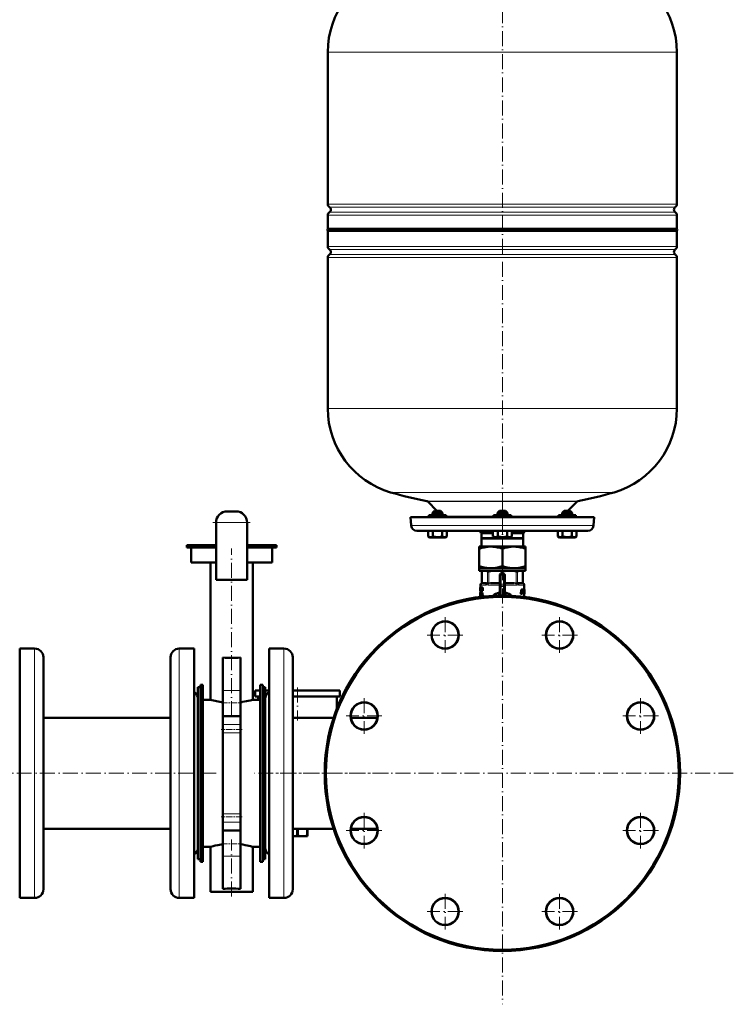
# Model space of a CAD drawing. Extents: x -2065 to 2446, y -2260 to 958.
# Tile 24 of 63: x -1200 to -627, y -604 to 186. Entities that reach past the tile are written whole.
import ezdxf

# ---------------------------------------------------------------- set-up
doc = ezdxf.new("R2010")
doc.units = 0
doc.linetypes.add('DASHDOT', pattern=[18.5, 12, -3, 0.5, -3])

msp = doc.modelspace()

# ---------------------------------------------------------------- linework, layer by layer
at = {"color": 7, "linetype": 'DASHDOT', "lineweight": 18}
for p, q in [((-812.42, 268.98), (-812.42, -235.31)), ((-812.42, -196.47), (-812.42, -242.26)), ((-1014.57, -217.54), (-1044.57, -217.54)), ((-812.42, -233.29), (-812.42, -603.79)), ((-1029.57, -372.81), (-1029.57, -238.33)), ((-858.34, -293.37), (-858.34, -321.97)), ((-766.5, -293.37), (-766.5, -321.97)), ((-844.04, -307.67), (-872.64, -307.67)), ((-752.2, -307.67), (-780.8, -307.67)), ((-976.67, -349.83), (-976.67, -376.29)), ((-923.28, -358.31), (-923.28, -386.91)), ((-701.55, -358.31), (-701.55, -386.91)), ((-908.98, -372.61), (-937.58, -372.61)), ((-687.25, -372.61), (-715.85, -372.61)), ((-1041.97, -418.54), (-1217.17, -418.54)), ((-903.64, -418.54), (-1011.56, -418.54)), ((-627.17, -418.54), (-997.67, -418.54)), ((-923.28, -450.16), (-923.28, -478.76)), ((-701.55, -450.16), (-701.55, -478.76)), ((-908.98, -464.46), (-937.58, -464.46)), ((-687.25, -464.46), (-715.85, -464.46)), ((-1029.57, -517.34), (-1029.57, -471.66)), ((-858.34, -515.1), (-858.34, -543.7)), ((-766.5, -515.1), (-766.5, -543.7)), ((-844.04, -529.4), (-872.64, -529.4)), ((-752.2, -529.4), (-780.8, -529.4))]:
    msp.add_line(p, q, dxfattribs=at)
at = {"color": 7, "lineweight": 18}
for p, q in [((-812.42, 159.75), (-952.42, 159.75)), ((-672.42, 159.75), (-812.42, 159.75)), ((-952.42, 37.79), (-812.42, 37.79)), ((-812.42, 35.52), (-951.17, 35.52)), ((-812.42, 37.79), (-672.42, 37.79)), ((-673.66, 35.52), (-812.42, 35.52)), ((-812.42, 29.03), (-952.42, 29.03)), ((-951.17, 31.31), (-812.42, 31.31)), ((-812.42, 31.31), (-673.66, 31.31)), ((-672.42, 29.03), (-812.42, 29.03)), ((-952.42, 3.79), (-672.42, 3.79)), ((-951.17, 1.52), (-673.66, 1.52)), ((-672.42, -4.97), (-952.42, -4.97)), ((-951.17, -2.69), (-673.66, -2.69)), ((-952.42, -126.09), (-672.42, -126.09)), ((-902.02, -193.29), (-812.42, -193.29)), ((-812.42, -193.29), (-722.82, -193.29)), ((-812.42, -200.28), (-873.09, -200.28)), ((-872.31, -200.7), (-752.53, -200.7)), ((-751.75, -200.28), (-812.42, -200.28)), ((-871.38, -212.59), (-870.44, -212.59)), ((-870.44, -212.59), (-857.38, -212.59)), ((-857.38, -212.3), (-819.42, -212.3)), ((-819.42, -212.59), (-812.42, -212.59)), ((-812.42, -212.59), (-805.42, -212.59)), ((-805.42, -212.3), (-767.46, -212.3)), ((-767.46, -212.59), (-754.39, -212.59)), ((-754.39, -212.59), (-753.46, -212.59)), ((-1042.07, -217.54), (-1017.07, -217.54)), ((-885.57, -219.98), (-812.42, -219.98)), ((-812.42, -219.98), (-739.27, -219.98)), ((-828.66, -256.64), (-828.66, -265.93)), ((-824.45, -265.93), (-824.45, -256.64)), ((-823.36, -256.64), (-823.36, -265.93)), ((-814.42, -259.59), (-813.42, -259.59)), ((-813.42, -258.59), (-813.42, -259.59)), ((-813.42, -259.59), (-813.42, -268.17)), ((-811.42, -259.59), (-813.42, -259.59)), ((-813.18, -258.59), (-813.18, -256.64)), ((-811.65, -256.64), (-811.65, -258.59)), ((-811.42, -258.59), (-811.42, -259.59)), ((-811.42, -268.17), (-811.42, -259.59)), ((-811.42, -259.59), (-810.42, -259.59)), ((-801.47, -265.93), (-801.47, -256.64)), ((-800.39, -256.64), (-800.39, -265.93)), ((-796.17, -265.93), (-796.17, -256.64)), ((-829.9, -267.56), (-829.92, -267.53)), ((-829.84, -267.59), (-825.92, -267.59)), ((-828.81, -266.12), (-828.94, -266.13)), ((-828.81, -265.94), (-828.68, -265.93)), ((-828.79, -266.12), (-828.81, -266.12)), ((-828.53, -266.1), (-828.79, -266.12)), ((-828.68, -265.93), (-828.66, -265.93)), ((-828.66, -265.93), (-828.37, -265.9)), ((-828.07, -265.89), (-825.03, -265.89)), ((-824.27, -267.56), (-825.29, -267.56)), ((-824.58, -266.12), (-824.9, -266.1)), ((-824.74, -265.9), (-824.45, -265.93)), ((-824.56, -266.12), (-824.58, -266.12)), ((-824.45, -265.93), (-824.42, -265.93)), ((-823.55, -267.59), (-814.42, -267.59)), ((-823.41, -266.12), (-823.47, -266.12)), ((-823.41, -265.93), (-823.36, -265.93)), ((-822.72, -266.1), (-823.41, -266.12)), ((-823.36, -265.93), (-822.65, -265.9)), ((-821.94, -265.89), (-814.61, -265.89)), ((-814.42, -266.09), (-814.68, -266.09)), ((-814.61, -265.89), (-814.42, -265.89)), ((-814.42, -268.17), (-813.42, -268.17)), ((-813.42, -268.17), (-811.42, -268.17)), ((-813.42, -268.17), (-813.42, -268.88)), ((-811.42, -268.17), (-811.42, -268.88)), ((-811.42, -268.17), (-810.42, -268.17)), ((-810.42, -265.89), (-810.23, -265.89)), ((-810.15, -266.09), (-810.42, -266.09)), ((-810.42, -267.59), (-801.28, -267.59)), ((-810.23, -265.89), (-802.9, -265.89)), ((-802.18, -265.9), (-801.47, -265.93)), ((-801.42, -266.12), (-802.12, -266.1)), ((-801.47, -265.93), (-801.42, -265.93)), ((-801.37, -266.12), (-801.42, -266.12)), ((-799.54, -267.56), (-800.56, -267.56)), ((-800.41, -265.93), (-800.39, -265.93)), ((-800.39, -265.93), (-800.1, -265.9)), ((-800.25, -266.12), (-800.28, -266.12)), ((-799.93, -266.1), (-800.25, -266.12)), ((-799.8, -265.89), (-796.76, -265.89)), ((-798.92, -267.59), (-795, -267.59)), ((-796.47, -265.9), (-796.17, -265.93)), ((-796.04, -266.12), (-796.31, -266.1)), ((-796.17, -265.93), (-796.15, -265.93)), ((-796.15, -265.93), (-796.02, -265.94)), ((-796.02, -266.12), (-796.04, -266.12)), ((-795.89, -266.13), (-796.02, -266.12)), ((-794.92, -267.53), (-794.93, -267.56)), ((-828.79, -271.27), (-828.74, -271.27)), ((-813.42, -275.37), (-813.42, -268.88)), ((-811.42, -268.88), (-813.42, -268.88)), ((-813.42, -275.37), (-812.42, -275.34)), ((-811.92, -275.35), (-811.42, -275.37)), ((-811.42, -268.88), (-811.42, -275.37)), ((-1187.57, -466.48), (-1187.57, -318.54)), ((-1071.57, -318.54), (-1071.57, -370.59)), ((-987.57, -330.78), (-987.57, -318.54)), ((-987.57, -518.54), (-987.57, -330.78)), ((-1036.57, -352.07), (-1022.57, -352.07)), ((-1071.57, -370.59), (-1071.57, -518.54)), ((-1036.57, -379.39), (-1022.57, -379.39)), ((-1036.57, -386.05), (-1022.57, -386.05)), ((-1036.57, -451.03), (-1022.57, -451.03)), ((-1036.57, -457.68), (-1022.57, -457.68)), ((-1187.57, -518.54), (-1187.57, -466.48)), ((-1036.57, -485), (-1022.57, -485))]:
    msp.add_line(p, q, dxfattribs=at)
at = {"color": 7, "lineweight": 50}
for p, q in [((-952.42, 37.79), (-952.42, 159.75)), ((-672.42, 37.79), (-672.42, 159.75)), ((-952.42, 18.11), (-952.42, 29.03)), ((-672.42, 18.11), (-672.42, 29.03)), ((-952.42, 18.11), (-812.42, 18.11)), ((-672.42, 16.41), (-952.42, 16.41)), ((-952.42, 3.79), (-952.42, 16.41)), ((-812.42, 18.11), (-672.42, 18.11)), ((-672.42, 16.41), (-672.42, 3.79)), ((-952.42, -126.09), (-952.42, -4.97)), ((-672.42, -4.97), (-672.42, -126.09)), ((-864.92, -208.09), (-872.31, -200.7)), ((-752.53, -200.7), (-759.92, -208.09)), ((-1033.07, -208.54), (-1026.07, -208.54)), ((-886.17, -213.09), (-812.42, -213.09)), ((-885.57, -219.98), (-886.17, -213.09)), ((-870.44, -211.59), (-871.38, -211.59)), ((-871.38, -212.59), (-871.38, -211.59)), ((-857.38, -211.59), (-870.44, -211.59)), ((-866.78, -208.09), (-868.38, -209.69)), ((-860.92, -209.69), (-868.38, -209.69)), ((-868.38, -211.59), (-868.38, -209.69)), ((-868.38, -213.09), (-866.38, -213.09)), ((-862.3, -208.09), (-866.78, -208.09)), ((-866.38, -213.09), (-862.38, -213.09)), ((-861.98, -208.09), (-862.3, -208.09)), ((-861.98, -208.09), (-860.38, -209.69)), ((-860.38, -209.69), (-860.92, -209.69)), ((-860.38, -211.59), (-860.38, -209.69)), ((-857.38, -212.59), (-857.38, -211.59)), ((-812.42, -211.59), (-819.42, -211.59)), ((-819.42, -212.59), (-819.42, -211.59)), ((-814.82, -208.09), (-816.42, -209.69)), ((-815.88, -209.69), (-816.42, -209.69)), ((-816.42, -211.59), (-816.42, -209.69)), ((-816.42, -213.09), (-808.95, -213.09)), ((-808.42, -209.69), (-815.88, -209.69)), ((-815.88, -213.09), (-810.42, -213.09)), ((-814.5, -208.09), (-814.82, -208.09)), ((-810.02, -208.09), (-814.5, -208.09)), ((-805.42, -211.59), (-812.42, -211.59)), ((-812.42, -213.09), (-738.66, -213.09)), ((-810.02, -208.09), (-808.42, -209.69)), ((-808.42, -211.59), (-808.42, -209.69)), ((-805.42, -212.59), (-805.42, -211.59)), ((-754.39, -211.59), (-767.46, -211.59)), ((-767.46, -212.59), (-767.46, -211.59)), ((-762.86, -208.09), (-764.46, -209.69)), ((-760.46, -209.69), (-764.46, -209.69)), ((-764.46, -211.59), (-764.46, -209.69)), ((-762.46, -213.09), (-764.46, -213.09)), ((-760.46, -208.09), (-762.86, -208.09)), ((-758.06, -208.09), (-760.46, -208.09)), ((-756.46, -209.69), (-760.46, -209.69)), ((-760.46, -213.09), (-756.46, -213.09)), ((-760.46, -213.09), (-758.46, -213.09)), ((-758.46, -213.09), (-756.46, -213.09)), ((-758.06, -208.09), (-756.46, -209.69)), ((-756.46, -211.59), (-756.46, -209.69)), ((-756.46, -211.59), (-756.46, -209.69)), ((-753.46, -211.59), (-754.39, -211.59)), ((-753.46, -211.59), (-753.46, -212.59)), ((-753.46, -212.59), (-753.46, -211.59)), ((-738.66, -213.09), (-739.27, -219.98)), ((-1042.07, -217.54), (-1042.07, -263.54)), ((-1017.07, -217.54), (-1017.07, -263.54)), ((-881.09, -224.09), (-812.42, -224.09)), ((-871.88, -224.09), (-871.88, -228.62)), ((-871.88, -228.62), (-871.83, -228.65)), ((-870.55, -229.39), (-871.88, -228.62)), ((-870.55, -229.39), (-871.88, -228.62)), ((-868.13, -224.09), (-868.13, -228.62)), ((-860.62, -224.09), (-860.62, -228.62)), ((-858.2, -229.39), (-856.87, -228.61)), ((-858.2, -229.39), (-856.87, -228.62)), ((-856.92, -228.64), (-856.87, -228.61)), ((-856.87, -224.09), (-856.87, -228.62)), ((-856.87, -224.09), (-856.87, -228.61)), ((-829.17, -226.09), (-819.93, -226.09)), ((-829.17, -226.09), (-829.17, -230.09)), ((-819.93, -224.09), (-819.93, -228.62)), ((-818.59, -229.39), (-819.92, -228.62)), ((-816.17, -224.09), (-816.17, -228.62)), ((-812.42, -224.09), (-743.75, -224.09)), ((-808.67, -224.09), (-808.67, -228.62)), ((-806.24, -229.39), (-804.92, -228.62)), ((-804.92, -224.09), (-804.92, -228.62)), ((-804.92, -226.09), (-795.67, -226.09)), ((-795.67, -230.09), (-795.67, -226.09)), ((-767.97, -224.09), (-767.97, -228.61)), ((-766.63, -229.39), (-767.97, -228.61)), ((-766.63, -229.39), (-767.96, -228.62)), ((-764.22, -224.09), (-764.22, -228.62)), ((-756.71, -224.09), (-756.71, -228.62)), ((-754.28, -229.39), (-752.96, -228.62)), ((-754.28, -229.39), (-752.96, -228.62)), ((-753, -228.65), (-752.95, -228.62)), ((-752.96, -224.09), (-752.96, -228.62)), ((-752.95, -224.09), (-752.95, -228.62)), ((-1065.57, -235.54), (-1042.07, -235.54)), ((-1065.57, -237.54), (-1065.57, -235.54)), ((-1017.07, -235.54), (-993.57, -235.54)), ((-993.57, -237.54), (-993.57, -235.54)), ((-870.55, -229.39), (-859.03, -229.39)), ((-859.03, -229.39), (-858.2, -229.39)), ((-830.92, -236.79), (-830.92, -238.44)), ((-830.92, -236.79), (-821.67, -236.79)), ((-829.17, -230.09), (-795.67, -230.09)), ((-829.04, -230.3), (-829.17, -230.09)), ((-829.04, -230.3), (-795.79, -230.3)), ((-829.04, -236.79), (-829.04, -230.3)), ((-821.67, -236.79), (-812.42, -236.79)), ((-818.59, -229.39), (-817.77, -229.39)), ((-817.77, -229.39), (-806.24, -229.39)), ((-812.42, -236.79), (-803.17, -236.79)), ((-803.17, -236.79), (-793.92, -236.79)), ((-795.67, -230.09), (-795.79, -230.3)), ((-795.79, -230.3), (-795.79, -236.79)), ((-793.92, -238.44), (-793.92, -236.79)), ((-766.63, -229.39), (-766.42, -229.39)), ((-766.42, -229.39), (-760.46, -229.39)), ((-760.46, -229.39), (-754.28, -229.39)), ((-1042.07, -237.54), (-1065.57, -237.54)), ((-1062.07, -249.54), (-1062.07, -237.54)), ((-993.57, -237.54), (-1017.07, -237.54)), ((-997.07, -249.54), (-997.07, -237.54)), ((-830.92, -252.43), (-830.92, -238.44)), ((-812.42, -238.44), (-812.42, -252.43)), ((-793.92, -252.43), (-793.92, -238.44)), ((-1042.07, -249.54), (-1062.07, -249.54)), ((-1046.57, -359.54), (-1046.57, -249.54)), ((-997.07, -249.54), (-1017.07, -249.54)), ((-1012.57, -359.54), (-1012.57, -249.54)), ((-830.92, -252.43), (-830.92, -254.09)), ((-793.92, -254.09), (-793.92, -252.43)), ((-830.92, -254.09), (-821.67, -254.09)), ((-830.92, -254.09), (-830.92, -256.09)), ((-830.92, -256.09), (-812.42, -256.09)), ((-827.72, -256.09), (-828.81, -256.72)), ((-828.66, -256.64), (-828.81, -256.72)), ((-828.81, -265.94), (-828.81, -256.72)), ((-827.72, -256.09), (-826.55, -256.09)), ((-826.55, -256.09), (-818.27, -256.09)), ((-821.67, -254.09), (-812.42, -254.09)), ((-818.27, -256.09), (-806.56, -256.09)), ((-814.42, -268.17), (-814.42, -259.59)), ((-813.42, -258.59), (-811.42, -258.59)), ((-812.42, -254.09), (-803.17, -254.09)), ((-812.42, -256.09), (-793.92, -256.09)), ((-810.42, -259.59), (-810.42, -268.17)), ((-806.56, -256.09), (-798.28, -256.09)), ((-803.17, -254.09), (-793.92, -254.09)), ((-798.28, -256.09), (-797.12, -256.09)), ((-797.12, -256.09), (-796.02, -256.72)), ((-796.02, -256.72), (-796.17, -256.64)), ((-796.02, -265.94), (-796.02, -256.72)), ((-793.92, -254.09), (-793.92, -256.09)), ((-1042.07, -263.54), (-1017.07, -263.54)), ((-829.92, -267.53), (-829.92, -269.7)), ((-825.22, -266.09), (-828.26, -266.09)), ((-814.68, -266.09), (-822.02, -266.09)), ((-814.42, -274.82), (-814.42, -268.17)), ((-810.42, -274.82), (-810.42, -268.17)), ((-802.82, -266.09), (-810.15, -266.09)), ((-796.58, -266.09), (-799.62, -266.09)), ((-794.92, -267.53), (-794.92, -271.24)), ((-830.2, -269.7), (-830.22, -269.83)), ((-830.22, -269.83), (-830.22, -270.91)), ((-830.22, -270.91), (-830.22, -270.96)), ((-830.22, -270.96), (-830.22, -271.03)), ((-830.22, -271.03), (-830.22, -272.09)), ((-830.22, -271.91), (-830.22, -272.09)), ((-830.22, -271.91), (-830.19, -271.91)), ((-830.21, -273.66), (-830.22, -273.73)), ((-830.22, -273.73), (-830.22, -274.27)), ((-830.22, -273.73), (-830.17, -273.73)), ((-830.22, -274.27), (-830.2, -274.27)), ((-830.21, -274.89), (-830.22, -275.05)), ((-830.22, -275.05), (-830.22, -275.26)), ((-830.22, -275.05), (-830.17, -275.05)), ((-830.22, -275.26), (-830.22, -275.54)), ((-830.22, -275.26), (-830.14, -275.26)), ((-830.22, -275.54), (-830.22, -275.9)), ((-830.22, -275.54), (-830.11, -275.54)), ((-830.22, -275.9), (-830.22, -276.14)), ((-830.22, -275.9), (-830.2, -275.9)), ((-830.22, -276.14), (-830.2, -276.14)), ((-830.21, -270.95), (-830.19, -270.95)), ((-830.21, -273.66), (-830.15, -273.66)), ((-830.2, -274.66), (-830.21, -274.75)), ((-830.21, -274.75), (-830.21, -274.89)), ((-830.21, -274.75), (-830.19, -274.75)), ((-830.21, -274.89), (-830.19, -274.89)), ((-830.21, -276.27), (-830.19, -276.31)), ((-830.21, -276.27), (-830.18, -276.27)), ((-830.2, -269.7), (-830.19, -269.7)), ((-830.2, -272.27), (-830.19, -272.27)), ((-830.2, -273.64), (-830.12, -273.64)), ((-830.2, -274.63), (-830.2, -274.66)), ((-830.2, -276.16), (-830.2, -275.59)), ((-830.2, -275.59), (-830.11, -275.59)), ((-830.19, -269.7), (-830.05, -269.7)), ((-830.19, -272.27), (-830.19, -269.7)), ((-830.19, -272.27), (-830.04, -272.27)), ((-830.19, -276.31), (-829.92, -276.31)), ((-830.18, -275.78), (-830.12, -275.78)), ((-830.15, -274.17), (-830.16, -274.25)), ((-830.16, -274.25), (-830.16, -274.35)), ((-830.16, -274.25), (-830.05, -274.25)), ((-830.16, -274.35), (-830.16, -274.47)), ((-830.16, -274.35), (-829.86, -274.35)), ((-830.16, -274.47), (-830.15, -274.57)), ((-830.16, -274.47), (-829.86, -274.47)), ((-830.14, -275.25), (-830.16, -275.15)), ((-830.15, -270.17), (-830.15, -270.74)), ((-830.15, -270.17), (-830.05, -270.17)), ((-830.15, -270.74), (-830.05, -270.74)), ((-830.15, -271.21), (-830.15, -271.8)), ((-830.15, -271.21), (-830.05, -271.21)), ((-830.15, -271.8), (-830.04, -271.8)), ((-830.15, -274.17), (-830.08, -274.17)), ((-830.15, -274.57), (-830.13, -274.66)), ((-830.15, -274.57), (-829.85, -274.57)), ((-830.15, -276.31), (-829.85, -276.31)), ((-830.14, -274.11), (-830.1, -274.11)), ((-830.12, -275.34), (-830.14, -275.25)), ((-830.13, -274.66), (-830.11, -274.75)), ((-830.13, -274.66), (-829.85, -274.66)), ((-830.11, -275.45), (-830.13, -275.34)), ((-830.12, -273.64), (-829.82, -273.64)), ((-830.12, -275.78), (-830.11, -275.69)), ((-830.11, -274.75), (-830.08, -274.89)), ((-830.11, -274.75), (-829.85, -274.75)), ((-830.11, -275.69), (-830.11, -275.59)), ((-830.11, -276.27), (-829.81, -276.27)), ((-830.07, -274.19), (-830.09, -274.14)), ((-830.08, -273.66), (-829.78, -273.66)), ((-830.08, -274.89), (-829.85, -274.89)), ((-830.05, -274.27), (-830.07, -274.19)), ((-830.07, -276.14), (-829.89, -276.14)), ((-830.06, -275.05), (-829.85, -275.05)), ((-829.74, -269.7), (-830.05, -269.7)), ((-830.05, -269.7), (-830.05, -270.17)), ((-829.74, -270.17), (-830.05, -270.17)), ((-829.75, -270.74), (-830.05, -270.74)), ((-830.05, -270.74), (-830.05, -271.21)), ((-829.75, -271.21), (-830.05, -271.21)), ((-830.05, -273.73), (-830.05, -274.27)), ((-830.05, -273.73), (-829.89, -273.73)), ((-830.05, -274.27), (-829.85, -274.27)), ((-829.73, -271.8), (-830.04, -271.8)), ((-830.04, -271.8), (-830.04, -272.27)), ((-829.73, -272.27), (-830.04, -272.27)), ((-830.04, -275.26), (-829.85, -275.26)), ((-830.04, -275.9), (-829.89, -275.9)), ((-830.03, -275.54), (-829.85, -275.54)), ((-829.92, -272.27), (-829.92, -273.64)), ((-829.92, -276.31), (-829.92, -277.12)), ((-829.89, -273.68), (-829.68, -273.68)), ((-829.89, -274.13), (-829.89, -273.68)), ((-829.89, -274.13), (-829.85, -274.13)), ((-829.89, -275.81), (-829.85, -275.81)), ((-829.89, -276.26), (-829.89, -275.81)), ((-829.89, -276.26), (-829.68, -276.26)), ((-829.86, -274.27), (-829.86, -274.35)), ((-829.86, -274.35), (-829.86, -274.47)), ((-829.86, -274.47), (-829.85, -274.57)), ((-829.85, -275.81), (-829.85, -274.13)), ((-829.84, -270.17), (-829.84, -270.74)), ((-829.84, -271.21), (-829.84, -271.8)), ((-829.8, -276.26), (-829.81, -276.27)), ((-829.78, -273.66), (-829.77, -273.68)), ((-829.75, -270.74), (-829.75, -271.21)), ((-829.74, -269.7), (-829.74, -270.17)), ((-829.73, -269.7), (-829.48, -269.7)), ((-829.73, -270.14), (-829.73, -269.7)), ((-829.73, -270.14), (-829.68, -270.14)), ((-829.73, -271.8), (-829.73, -272.27)), ((-829.73, -271.83), (-829.68, -271.83)), ((-829.73, -272.27), (-829.73, -271.83)), ((-829.73, -272.27), (-829.48, -272.27)), ((-829.73, -274.13), (-829.73, -275.81)), ((-829.73, -274.13), (-829.68, -274.13)), ((-829.73, -275.81), (-829.68, -275.81)), ((-829.68, -271.83), (-829.68, -270.14)), ((-829.68, -273.68), (-829.37, -273.68)), ((-829.68, -273.68), (-829.68, -274.13)), ((-829.68, -274.13), (-829.37, -274.13)), ((-829.68, -275.81), (-829.37, -275.81)), ((-829.68, -275.81), (-829.68, -276.26)), ((-829.68, -276.26), (-829.41, -276.26)), ((-829.54, -270.14), (-829.54, -271.83)), ((-829.54, -270.14), (-829.48, -270.14)), ((-829.54, -271.83), (-829.48, -271.83)), ((-829.48, -269.7), (-829.35, -269.7)), ((-829.48, -269.7), (-829.48, -270.14)), ((-829.48, -270.14), (-829.35, -270.14)), ((-829.48, -271.83), (-829.35, -271.83)), ((-829.48, -271.83), (-829.48, -272.27)), ((-829.48, -272.27), (-829.35, -272.27)), ((-829.42, -274.13), (-829.42, -275.81)), ((-829.41, -276.26), (-829.22, -276.26)), ((-829.37, -273.68), (-829.37, -274.13)), ((-829.37, -275.81), (-829.37, -275.82)), ((-829.35, -269.7), (-829.15, -269.7)), ((-829.35, -272.27), (-829.35, -269.7)), ((-829.35, -272.27), (-829.18, -272.27)), ((-829.16, -275.69), (-829.22, -276.26)), ((-828.9, -276.26), (-829.22, -276.26)), ((-829.18, -270.44), (-829.18, -270.44)), ((-829.18, -270.86), (-829.18, -272.27)), ((-829.18, -272.27), (-828.86, -272.27)), ((-829.16, -275.69), (-828.84, -275.69)), ((-829.15, -269.7), (-828.83, -269.7)), ((-829.12, -273.68), (-828.88, -273.68)), ((-829.12, -275.24), (-829.03, -274.37)), ((-829.12, -275.24), (-828.89, -275.24)), ((-829.03, -274.37), (-828.99, -274.37)), ((-829.01, -274.14), (-829.01, -274.14)), ((-828.99, -274.37), (-828.89, -275.24)), ((-828.84, -275.69), (-828.9, -276.26)), ((-828.55, -273.68), (-828.88, -273.68)), ((-828.86, -271.87), (-828.86, -272.27)), ((-828.77, -276.26), (-828.84, -275.69)), ((-828.83, -269.7), (-828.75, -270.09)), ((-828.79, -271.27), (-828.74, -271.48)), ((-828.77, -276.26), (-828.52, -276.26)), ((-828.76, -272.27), (-828.53, -272.27)), ((-828.75, -269.7), (-828.53, -269.7)), ((-828.75, -271.12), (-828.75, -269.7)), ((-828.74, -271.48), (-828.74, -271.48)), ((-828.53, -269.7), (-828.2, -269.7)), ((-828.53, -269.7), (-828.53, -272.27)), ((-828.53, -272.27), (-828.2, -272.27)), ((-828.19, -276.26), (-828.52, -276.26)), ((-828.2, -269.7), (-828.2, -272.27)), ((-815.05, -273.65), (-815, -273.85)), ((-814.99, -275.29), (-815, -273.85)), ((-814.42, -274.11), (-814.42, -274.12)), ((-810.42, -274.11), (-810.42, -274.12)), ((-809.83, -273.85), (-809.87, -273.84)), ((-809.83, -273.85), (-809.85, -275.29)), ((-809.83, -273.85), (-809.79, -273.65)), ((-797.35, -271.93), (-797.56, -274.37)), ((-797.56, -274.37), (-797.21, -274.37)), ((-797.46, -274.7), (-797.11, -274.7)), ((-797.3, -271.66), (-796.95, -271.66)), ((-797.22, -271.45), (-796.88, -271.45)), ((-797, -271.93), (-797.21, -274.37)), ((-797.12, -271.3), (-796.77, -271.3)), ((-797.11, -274.7), (-796.85, -274.7)), ((-797, -271.24), (-796.66, -271.24)), ((-796.75, -274.49), (-796.56, -272.16)), ((-796.69, -273.78), (-796.47, -273.78)), ((-796.66, -271.24), (-795.79, -271.24)), ((-796.66, -273.44), (-796.57, -273.44)), ((-796.65, -273.3), (-796.56, -273.3)), ((-796.63, -273.09), (-796.46, -273.09)), ((-796.56, -273.3), (-796.57, -273.44)), ((-796.52, -272), (-796.45, -271.93)), ((-796.45, -273.02), (-796.52, -273.09)), ((-796.47, -273.78), (-795.98, -273.78)), ((-796.46, -273.09), (-796.19, -273.09)), ((-796.45, -271.93), (-796.09, -271.93)), ((-796.45, -273.02), (-796.12, -273.02)), ((-796.42, -271.93), (-796.36, -272)), ((-796.35, -272.16), (-796.41, -272.86)), ((-796.41, -272.86), (-796.08, -272.86)), ((-796.36, -272), (-796.04, -272)), ((-796.35, -272.16), (-796.03, -272.16)), ((-796.12, -273.02), (-796.19, -273.09)), ((-796.09, -271.93), (-796.04, -272)), ((-796.03, -272.16), (-796.08, -272.86)), ((-795.84, -273.66), (-795.88, -274.37)), ((-795.88, -274.37), (-795.57, -274.37)), ((-795.8, -274.7), (-795.49, -274.7)), ((-795.69, -273.09), (-795.61, -271.93)), ((-795.62, -271.24), (-795.68, -271.35)), ((-795.64, -271.46), (-795.38, -271.46)), ((-795.62, -271.24), (-795.31, -271.24)), ((-795.49, -274.7), (-795.3, -274.7)), ((-795.31, -271.24), (-794.73, -271.24)), ((-795.18, -273.55), (-795.21, -274.37)), ((-795.21, -274.37), (-794.91, -274.37)), ((-795.18, -273.53), (-795.18, -273.55)), ((-795.18, -273.55), (-794.88, -273.55)), ((-795.17, -273.32), (-795.04, -273.32)), ((-795.17, -273.38), (-794.88, -273.38)), ((-795.17, -274.7), (-794.86, -274.7)), ((-795.15, -272.98), (-795.1, -272.98)), ((-795.14, -272.84), (-795.09, -272.84)), ((-795.13, -272.56), (-794.85, -272.56)), ((-795.13, -272.63), (-795.03, -272.63)), ((-795.12, -272.4), (-794.83, -272.4)), ((-795.11, -272.16), (-794.83, -272.16)), ((-795.09, -272.84), (-795.1, -272.98)), ((-795.09, -272), (-794.83, -272)), ((-795.05, -271.93), (-794.86, -271.93)), ((-795.04, -273.32), (-794.91, -273.32)), ((-795.03, -272.63), (-794.88, -272.63)), ((-794.92, -271.24), (-794.71, -271.24)), ((-794.92, -274.7), (-794.92, -277.12)), ((-794.91, -273.32), (-794.88, -273.38)), ((-794.88, -273.55), (-794.91, -274.37)), ((-794.86, -271.93), (-794.83, -272)), ((-794.86, -274.7), (-794.76, -274.7)), ((-794.83, -272.16), (-794.83, -272.4)), ((-794.76, -274.7), (-794.64, -274.7)), ((-794.75, -271.24), (-794.62, -271.24)), ((-794.7, -271.3), (-794.73, -271.24)), ((-794.73, -274.49), (-794.71, -273.49)), ((-794.73, -274.37), (-794.66, -274.37)), ((-794.71, -273.2), (-794.72, -273.04)), ((-794.71, -272.92), (-794.7, -272.74)), ((-794.69, -272.45), (-794.67, -271.93)), ((-794.68, -271.46), (-794.63, -271.46)), ((-794.64, -274.7), (-794.62, -274.7)), ((-794.62, -271.24), (-794.62, -271.24)), ((-794.62, -271.24), (-794.62, -274.58)), ((-794.62, -274.7), (-794.62, -274.58)), ((-1199.57, -466.48), (-1199.57, -318.54)), ((-1199.57, -318.54), (-1187.57, -318.54)), ((-1059.57, -318.54), (-1071.57, -318.54)), ((-1059.57, -318.54), (-1059.57, -370.59)), ((-999.57, -330.78), (-999.57, -318.54)), ((-999.57, -318.54), (-987.57, -318.54)), ((-1180.57, -463.12), (-1180.57, -325.54)), ((-1078.57, -325.54), (-1078.57, -373.95)), ((-1036.57, -352.07), (-1036.57, -325.82)), ((-1022.57, -352.07), (-1022.57, -325.82)), ((-999.57, -518.54), (-999.57, -330.78)), ((-980.57, -336.92), (-980.57, -325.54)), ((-980.57, -511.54), (-980.57, -336.92)), ((-1056.57, -451.62), (-1056.57, -349.54)), ((-1056.57, -349.54), (-1054.57, -349.54)), ((-1052.57, -347.54), (-1054.57, -347.54)), ((-1054.57, -347.54), (-1054.57, -489.54)), ((-1052.57, -347.54), (-1052.57, -489.54)), ((-1036.57, -372.7), (-1036.57, -352.07)), ((-1022.57, -372.7), (-1022.57, -352.07)), ((-1010.67, -352.04), (-1006.57, -352.04)), ((-1010.67, -352.04), (-1010.67, -357.04)), ((-1004.57, -347.54), (-1006.57, -347.54)), ((-1006.57, -347.54), (-1006.57, -489.54)), ((-1004.57, -347.54), (-1004.57, -489.54)), ((-1004.57, -349.54), (-1004.57, -385.46)), ((-1002.57, -349.54), (-1004.57, -349.54)), ((-1002.57, -349.54), (-1002.57, -385.46)), ((-1002.57, -352.04), (-999.6, -352.04)), ((-980.57, -352.04), (-976.67, -352.04)), ((-976.67, -352.04), (-942.67, -352.04)), ((-942.67, -352.04), (-942.67, -357.04)), ((-1052.57, -359.54), (-1046.57, -359.54)), ((-1052.57, -359.54), (-1052.57, -477.54)), ((-1012.57, -359.54), (-1006.57, -359.54)), ((-1010.67, -357.04), (-1006.57, -357.04)), ((-1008.17, -357.04), (-1008.17, -359.54)), ((-1002.57, -357.04), (-1002.28, -357.04)), ((-1002.57, -366.32), (-1002.57, -359.04)), ((-980.57, -357.04), (-976.67, -357.04)), ((-976.67, -357.04), (-942.67, -357.04)), ((-945.17, -357.04), (-945.17, -366.73)), ((-1059.57, -370.59), (-1059.57, -518.54)), ((-1002.57, -478.04), (-1002.57, -366.32)), ((-1078.57, -374.09), (-1180.57, -374.09)), ((-1078.57, -373.95), (-1078.57, -511.54)), ((-1036.57, -372.7), (-1036.57, -379.39)), ((-1036.57, -372.7), (-1022.57, -372.7)), ((-1022.57, -372.7), (-1022.57, -379.39)), ((-980.57, -374.09), (-947.81, -374.09)), ((-933.93, -374.09), (-912.64, -374.09)), ((-1036.57, -379.39), (-1036.57, -386.05)), ((-1036.57, -386.05), (-1036.57, -451.03)), ((-1022.57, -379.39), (-1022.57, -386.05)), ((-1022.57, -386.05), (-1022.57, -451.03)), ((-1004.57, -385.46), (-1004.57, -487.54)), ((-1002.57, -385.46), (-1002.57, -487.54)), ((-1056.57, -487.54), (-1056.57, -451.62)), ((-1036.57, -451.03), (-1036.57, -457.68)), ((-1036.57, -457.68), (-1036.57, -464.38)), ((-1022.57, -451.03), (-1022.57, -457.68)), ((-1022.57, -457.68), (-1022.57, -464.38)), ((-1078.57, -462.99), (-1180.57, -462.99)), ((-1180.57, -511.54), (-1180.57, -463.12)), ((-1036.57, -485), (-1036.57, -464.38)), ((-1036.57, -464.38), (-1022.57, -464.38)), ((-1022.57, -485), (-1022.57, -464.38)), ((-980.57, -462.99), (-947.81, -462.99)), ((-976.91, -462.99), (-976.91, -468.04)), ((-976.42, -462.99), (-976.42, -468.04)), ((-968.91, -462.99), (-968.91, -468.04)), ((-968.67, -462.99), (-968.67, -468.04)), ((-933.93, -462.99), (-912.64, -462.99)), ((-1199.57, -518.54), (-1199.57, -466.48)), ((-978.12, -469.04), (-980.57, -469.04)), ((-978.12, -469.04), (-975.21, -469.04)), ((-976.91, -468.04), (-976.42, -468.04)), ((-970.12, -469.04), (-975.21, -469.04)), ((-970.12, -469.04), (-968.67, -469.04)), ((-968.91, -468.04), (-968.67, -468.04)), ((-968.67, -469.04), (-968.67, -468.04)), ((-1046.57, -477.54), (-1052.57, -477.54)), ((-1046.57, -477.54), (-1046.19, -477.43)), ((-1046.57, -513.54), (-1046.57, -477.54)), ((-1006.57, -477.54), (-1012.57, -477.54)), ((-1012.57, -513.54), (-1012.57, -477.54)), ((-1056.57, -487.54), (-1054.57, -487.54)), ((-1036.57, -511.25), (-1036.57, -485)), ((-1022.57, -511.25), (-1022.57, -485)), ((-1002.57, -487.54), (-1004.57, -487.54)), ((-1052.57, -489.54), (-1054.57, -489.54)), ((-1004.57, -489.54), (-1006.57, -489.54)), ((-1199.57, -518.54), (-1187.57, -518.54)), ((-1059.57, -518.54), (-1071.57, -518.54)), ((-1046.19, -513.54), (-1046.57, -513.54)), ((-1029.57, -513.54), (-1046.19, -513.54)), ((-1012.57, -513.54), (-1029.57, -513.54)), ((-999.57, -518.54), (-987.57, -518.54))]:
    msp.add_line(p, q, dxfattribs=at)
at = {"color": 7, "linetype": 'DASHDOT', "lineweight": 18, "ltscale": 0.15}
for p, q in [((-864.38, -213.59), (-864.38, -207.59)), ((-760.46, -213.59), (-760.46, -207.59))]:
    msp.add_line(p, q, dxfattribs=at)
at = {"color": 7, "linetype": 'DASHDOT', "lineweight": 18, "ltscale": 0.02298}
msp.add_line((-864.38, -229.46), (-864.38, -228.54), dxfattribs=at)
at = {"color": 7, "linetype": 'DASHDOT', "lineweight": 18, "ltscale": 0.023199}
msp.add_line((-760.46, -229.46), (-760.46, -228.54), dxfattribs=at)
at = {"color": 7, "linetype": 'DASHDOT', "lineweight": 18, "ltscale": 0.109586}
msp.add_line((-812.42, -256.45), (-812.42, -252.07), dxfattribs=at)
at = {"color": 7, "linetype": 'DASHDOT', "lineweight": 18, "ltscale": 0.059999}
for p, q in [((-813.62, -259.59), (-811.22, -259.59)), ((-813.62, -268.17), (-811.22, -268.17))]:
    msp.add_line(p, q, dxfattribs=at)
at = {"color": 7, "linetype": 'DASHDOT', "lineweight": 18, "ltscale": 0.257574}
msp.add_line((-813.42, -269.03), (-813.42, -258.73), dxfattribs=at)
at = {"color": 7, "linetype": 'DASHDOT', "lineweight": 18, "ltscale": 0.257588}
msp.add_line((-811.42, -258.73), (-811.42, -269.03), dxfattribs=at)
at = {"color": 7, "linetype": 'DASHDOT', "lineweight": 18, "ltscale": 0.420001}
for p, q in [((-1037.97, -361.97), (-1021.17, -361.97)), ((-1037.97, -475.11), (-1021.17, -475.11))]:
    msp.add_line(p, q, dxfattribs=at)
at = {"color": 7, "linetype": 'DASHDOT', "lineweight": 18, "ltscale": 0.420013}
for p, q in [((-1021.17, -383.49), (-1037.97, -383.49)), ((-1021.17, -453.59), (-1037.97, -453.59))]:
    msp.add_line(p, q, dxfattribs=at)
at = {"color": 7, "linetype": 'DASHDOT', "lineweight": 18, "ltscale": 0.181522}
msp.add_line((-976.67, -469.64), (-976.67, -462.38), dxfattribs=at)
at = {"color": 7, "lineweight": 50}
for points in [[(-871.88, -228.62), (-871.4, -228.87), (-870.94, -229.05), (-870.51, -229.16), (-870.1, -229.2), (-869.47, -229.15), (-868.82, -228.96), (-868.13, -228.62)], [(-868.13, -228.62), (-867.17, -228.87), (-866.24, -229.05), (-865.39, -229.16), (-864.56, -229.2), (-863.3, -229.15), (-862.02, -228.96), (-860.62, -228.62)], [(-860.62, -228.62), (-860.14, -228.87), (-859.68, -229.05), (-859.26, -229.15), (-858.75, -229.2)], [(-858.75, -229.2), (-858.16, -229.14), (-857.57, -228.96), (-856.87, -228.62)], [(-819.93, -228.62), (-819.45, -228.87), (-818.98, -229.05), (-818.56, -229.15), (-818.05, -229.2)], [(-818.05, -229.2), (-817.46, -229.14), (-816.87, -228.96), (-816.17, -228.62)], [(-816.17, -228.62), (-815.22, -228.87), (-814.28, -229.05), (-813.44, -229.16), (-812.6, -229.2), (-811.34, -229.15), (-810.06, -228.96), (-808.67, -228.62)], [(-808.67, -228.62), (-808.19, -228.87), (-807.72, -229.05), (-807.3, -229.16), (-806.88, -229.2), (-806.25, -229.15), (-805.61, -228.96), (-804.92, -228.62)], [(-766.96, -229.06), (-766.34, -229.18), (-765.71, -229.17), (-765.35, -229.1), (-764.98, -228.98), (-764.22, -228.62)], [(-764.22, -228.62), (-763.26, -228.87), (-762.33, -229.05), (-761.48, -229.15), (-760.46, -229.2)], [(-760.46, -229.2), (-759.29, -229.14), (-758.1, -228.96), (-756.71, -228.62)], [(-756.71, -228.62), (-756.23, -228.87), (-755.77, -229.05), (-755.34, -229.16), (-754.93, -229.2), (-754.3, -229.15), (-753.65, -228.96), (-752.96, -228.62)], [(-830.92, -238.44), (-828.99, -237.85), (-827.07, -237.38), (-825.62, -237.11), (-824.18, -236.92), (-822.74, -236.81), (-821.67, -236.79)], [(-821.67, -236.79), (-820.06, -236.84), (-818.45, -237), (-817.38, -237.16), (-816.31, -237.37), (-814.17, -237.9), (-812.42, -238.44)], [(-812.42, -238.44), (-810.49, -237.85), (-808.57, -237.38), (-807.12, -237.11), (-805.68, -236.92), (-804.24, -236.81), (-803.17, -236.79)], [(-803.17, -236.79), (-801.56, -236.84), (-799.95, -237), (-798.88, -237.16), (-797.81, -237.37), (-795.67, -237.9), (-793.92, -238.44)], [(-821.67, -254.09), (-823.28, -254.03), (-824.89, -253.87), (-825.96, -253.71), (-827.02, -253.51), (-829.17, -252.97), (-830.92, -252.43)], [(-812.42, -252.43), (-814.34, -253.02), (-816.26, -253.5), (-817.71, -253.77), (-819.16, -253.96), (-820.6, -254.06), (-821.67, -254.09)], [(-803.17, -254.09), (-804.78, -254.03), (-806.39, -253.87), (-807.46, -253.71), (-808.52, -253.51), (-810.67, -252.97), (-812.42, -252.43)], [(-793.92, -252.43), (-795.84, -253.02), (-797.76, -253.5), (-799.21, -253.77), (-800.66, -253.96), (-802.1, -254.06), (-803.17, -254.09)], [(-826.55, -256.09), (-827.19, -256.14), (-827.82, -256.29), (-828.24, -256.45), (-828.66, -256.64)], [(-824.45, -256.64), (-825.18, -256.33), (-825.87, -256.15), (-826.55, -256.09)], [(-823.36, -256.64), (-823.9, -256.72), (-824.3, -256.69), (-824.45, -256.64)], [(-818.27, -256.09), (-819.99, -256.15), (-821.76, -256.35), (-823.36, -256.64)], [(-813.18, -256.64), (-814.95, -256.33), (-816.63, -256.15), (-818.27, -256.09)], [(-806.56, -256.09), (-808.28, -256.15), (-810.05, -256.35), (-811.65, -256.64)], [(-801.47, -256.64), (-803.24, -256.33), (-804.92, -256.15), (-806.56, -256.09)], [(-800.39, -256.64), (-800.54, -256.69), (-800.72, -256.72), (-801.19, -256.69), (-801.47, -256.64)], [(-798.28, -256.09), (-799, -256.15), (-799.73, -256.35), (-800.39, -256.64)], [(-796.17, -256.64), (-796.87, -256.34), (-797.58, -256.15), (-798.28, -256.09)], [(-830.22, -272.09), (-830.22, -272.23), (-830.2, -272.27)], [(-830.18, -275.78), (-830.17, -275.83), (-830.15, -275.85)], [(-830.16, -273.68), (-830.14, -273.65), (-830.12, -273.64)], [(-815, -273.85), (-814.76, -273.81), (-814.63, -273.83), (-814.53, -273.88), (-814.45, -273.99), (-814.42, -274.11)], [(-814.99, -275.29), (-814.81, -275.25), (-814.65, -275.18), (-814.53, -275.07), (-814.44, -274.95), (-814.42, -274.82)], [(-809.85, -275.29), (-810.02, -275.25), (-810.19, -275.18), (-810.31, -275.07), (-810.39, -274.95), (-810.42, -274.82)], [(-797.56, -274.37), (-797.55, -274.54), (-797.52, -274.65), (-797.5, -274.68), (-797.46, -274.7)], [(-797.21, -274.37), (-797.2, -274.54), (-797.17, -274.65), (-797.15, -274.68), (-797.11, -274.7)], [(-796.85, -274.7), (-796.79, -274.63), (-796.75, -274.49)], [(-796.57, -273.44), (-796.56, -273.62), (-796.54, -273.7), (-796.52, -273.75), (-796.47, -273.78)], [(-796.46, -273.09), (-796.53, -273.15), (-796.56, -273.3)], [(-795.88, -274.37), (-795.88, -274.51), (-795.85, -274.66), (-795.83, -274.69), (-795.8, -274.7)], [(-795.57, -274.37), (-795.57, -274.51), (-795.53, -274.66), (-795.51, -274.69), (-795.49, -274.7)], [(-795.31, -271.24), (-795.35, -271.3), (-795.38, -271.46)], [(-795.3, -274.7), (-795.26, -274.64), (-795.23, -274.49)], [(-795.21, -274.37), (-795.2, -274.64), (-795.17, -274.7)], [(-795.11, -272.15), (-795.09, -272), (-795.05, -271.93)], [(-795.1, -272.98), (-795.08, -273.25), (-795.06, -273.3), (-795.04, -273.32)], [(-795.03, -272.63), (-795.07, -272.69), (-795.09, -272.84)], [(-794.91, -274.37), (-794.91, -274.46), (-794.89, -274.66), (-794.87, -274.69), (-794.86, -274.7)], [(-794.85, -272.56), (-794.86, -272.6), (-794.87, -272.62), (-794.88, -272.63)], [(-794.76, -274.7), (-794.73, -274.53), (-794.73, -274.49)], [(-794.66, -274.37), (-794.65, -274.67), (-794.65, -274.69), (-794.64, -274.7)], [(-1022.57, -361.61), (-1020.88, -361.37), (-1019.27, -361.11), (-1017.77, -360.82), (-1016.4, -360.52), (-1014.63, -360.1), (-1012.57, -359.54)], [(-1046.19, -477.43), (-1044.26, -476.91), (-1042.82, -476.57), (-1040.6, -476.1), (-1038.07, -475.67), (-1036.57, -475.47)], [(-1014.47, -477.02), (-1017.1, -476.39), (-1018.69, -476.07), (-1020.57, -475.75), (-1022.57, -475.47)]]:
    msp.add_lwpolyline(points, dxfattribs=at)
at = {"color": 7, "lineweight": 18}
for points in [[(-824.42, -265.93), (-823.91, -265.94), (-823.41, -265.93)], [(-801.42, -265.93), (-800.72, -265.94), (-800.41, -265.93)], [(-814.57, -276.05), (-814.77, -275.86), (-814.91, -275.63), (-814.99, -275.29)], [(-809.85, -275.29), (-809.88, -275.51), (-809.96, -275.71), (-810.09, -275.9), (-810.27, -276.05)]]:
    msp.add_lwpolyline(points, dxfattribs=at)
at = {"color": 7, "lineweight": 50}
for centre, radius in [((-812.42, -418.54), 142.5), ((-812.42, -418.54), 141.5), ((-858.34, -307.67), 11), ((-858.34, -307.67), 10.75), ((-766.5, -307.67), 11), ((-766.5, -307.67), 10.75), ((-923.28, -372.61), 11), ((-923.28, -372.61), 10.75), ((-701.55, -372.61), 11), ((-701.55, -372.61), 10.75), ((-923.28, -464.46), 11), ((-923.28, -464.46), 10.75), ((-701.55, -464.46), 11), ((-701.55, -464.46), 10.75), ((-858.34, -529.4), 11), ((-858.34, -529.4), 10.75), ((-766.5, -529.4), 11), ((-766.5, -529.4), 10.75)]:
    msp.add_circle(centre, radius, dxfattribs=at)
for centre, radius, start, end in [((-882.42, 159.75), 70, 106.2602, 180.00001), ((-742.42, 159.75), 70, 0, 73.73979), ((-949.72, 37.79), 2.7, 180.00001, 237.42103), ((-952.52, 33.41), 2.5, 302.57897, 57.42103), ((-672.32, 33.41), 2.5, 122.57897, 237.42103), ((-675.12, 37.79), 2.7, 302.57897, 360), ((-949.72, 29.03), 2.7, 122.57897, 180.00001), ((-675.12, 29.03), 2.7, 0, 57.42103), ((-951.22, 17.26), 1.47, 144.73562, 215.26438), ((-673.62, 17.26), 1.47, 324.73561, 35.26439), ((-949.72, 3.79), 2.7, 180.00001, 237.42103), ((-952.52, -0.59), 2.5, 302.57897, 57.42103), ((-672.32, -0.59), 2.5, 122.57897, 237.42103), ((-675.12, 3.79), 2.7, 302.57897, 360), ((-949.72, -4.97), 2.7, 122.57897, 180.00001), ((-675.12, -4.97), 2.7, 0, 57.42103), ((-882.42, -126.09), 70, 180.00001, 253.7398), ((-742.42, -126.09), 70, 286.26021, 360), ((-812.42, 113.91), 320, 253.7398, 259.07135), ((-812.42, 113.91), 320, 280.92865, 286.26021), ((-873.37, -201.76), 1.5, 45, 79.07135), ((-751.47, -201.76), 1.5, 100.92865, 135), ((-1033.07, -217.54), 9, 90, 180.00001), ((-1026.07, -217.54), 9, 0, 90), ((-871.88, -212.59), 0.5, 270, 360), ((-856.88, -212.59), 0.5, 180.00001, 270), ((-819.92, -212.59), 0.5, 270, 360), ((-804.92, -212.59), 0.5, 180.00001, 270), ((-767.96, -212.59), 0.5, 270, 360), ((-752.96, -212.59), 0.5, 180.00001, 270), ((-881.09, -219.59), 4.5, 184.99999, 270), ((-743.75, -219.59), 4.5, 270, 355), ((-828.01, -224.09), 2.31, 180.00001, 240), ((-796.82, -224.09), 2.31, 300, 360), ((-765.54, -224.53), 4.75, 239.2257, 252.53631), ((-813.42, -259.59), 1, 90, 180.00001), ((-812.43, -252.99), 3.73, 258.32383, 270.17068), ((-812.41, -252.99), 3.73, 269.83214, 281.6725), ((-811.42, -259.59), 1, 0, 90), ((-828.42, -267.53), 1.5, 110.51769, 179.99999), ((-829.01, -265.94), 0.2, 290.51649, 359.99994), ((-795.82, -265.94), 0.2, 180.00006, 249.48351), ((-796.42, -267.53), 1.5, 359.98337, 69.48231), ((-889.78, -270.97), 59.58, 0.01649, 1.09268), ((-885.73, -270.93), 55.53, 358.98214, 359.97456), ((-829.05, -276.13), 1.16, 180.16427, 186.62084), ((-830.19, -273.65), 0.0248, 125.53101, 190.0323), ((-817.71, -274.37), 12.49, 178.56314, 180.15552), ((-819.63, -274.45), 10.57, 179.74273, 182.12701), ((-828.45, -275.52), 1.75, 182.27014, 188.73847), ((-829.69, -276.13), 0.506, 183.41152, 195.85295), ((-826.34, -274.14), 3.85, 175.24129, 178.80117), ((-827.93, -274.78), 2.26, 181.54477, 189.40619), ((-829.49, -273.86), 0.687, 164.8283, 176.50879), ((-830.13, -276.27), 0.0432, 186.06274, 252.10011), ((-829.9, -274.19), 0.248, 160.88247, 173.48648), ((-830.16, -275.83), 0.0258, 289.82121, 350.80771), ((-830.17, -276.25), 0.0592, 289.81601, 345.13575), ((-830.11, -274.12), 0.0244, 106.48535, 170.08264), ((-830.4, -275.74), 0.283, 340.55425, 352.00528), ((-830.13, -273.69), 0.0529, 31.76511, 83.56662), ((-830.13, -274.12), 0.0251, 33.19991, 78.84757), ((-831.88, -275.58), 1.77, 359.75314, 4.12635), ((-830.62, -276.05), 0.548, 336.99943, 351.25892), ((-830.22, -274.19), 0.149, 21.87866, 36.51353), ((-830.32, -273.82), 0.287, 17.53791, 34.22599), ((-832.35, -275.34), 2.31, 7.06842, 11.21468), ((-832.23, -275.76), 2.19, 349.98525, 356.26511), ((-833.09, -275.42), 3.06, 2.96386, 6.91681), ((-835.16, -275.52), 5.13, 359.80498, 2.87782), ((-834.98, -275.57), 4.95, 356.12952, 0.33424), ((-829.87, -276.25), 0.059, 289.76115, 345.18679), ((-829.83, -273.69), 0.053, 31.75912, 83.56153), ((-674.17, -292.49), 156.09, 173.07829, 174.03052), ((-842.5, -270.79), 13.33, 359.72042, 1.51362), ((-824.77, -269.66), 4.48, 190.0104, 192.79936), ((-777.38, -258.62), 52.95, 192.07138, 193.8139), ((-777.85, -259.54), 52.48, 192.22598, 194.04174), ((-831.78, -274.06), 2.77, 353.67958, 358.34309), ((-825.87, -274.05), 3.13, 181.61467, 185.86237), ((-658.46, -251.45), 171.86, 187.43247, 188.29999), ((-821.38, -271.19), 7.36, 179.4536, 182.20951), ((-662.78, -251.62), 167.24, 187.58017, 188.47201), ((-812.42, -284.59), 11.25, 103.53343, 132.07265), ((-812.35, -284.91), 11.58, 100.2895, 103.48765), ((-823.71, -276.44), 10.35, 2.23121, 5.96351), ((-801.12, -276.44), 10.35, 174.03648, 177.76881), ((-812.49, -284.91), 11.58, 76.51205, 79.7106), ((-810.1, -274.12), 0.322, 156.42577, 178.42546), ((-810.13, -274.11), 0.287, 126.18815, 155.07897), ((-810.08, -274.19), 0.38, 96.33629, 125.445), ((-812.42, -284.59), 11.25, 47.92723, 76.46634), ((-795.81, -272.05), 1.54, 165.51093, 175.69951), ((-796.17, -271.96), 1.17, 154.20786, 165.61938), ((-796.71, -271.7), 0.571, 135.64294, 154.02717), ((-796.99, -271.41), 0.163, 93.69093, 138.26754), ((-795.41, -272.05), 1.59, 165.9006, 175.72812), ((-795.8, -271.95), 1.19, 154.71613, 165.93083), ((-796.36, -271.69), 0.572, 136.32084, 154.54475), ((-796.65, -271.4), 0.158, 93.91337, 139.10343), ((-796.05, -272.2), 0.507, 156.34923, 175.52273), ((-796.94, -272.82), 0.531, 337.59971, 355.95837), ((-796.78, -272.11), 0.434, 352.66838, 14.61665), ((-796.61, -272.82), 0.532, 337.62032, 355.9573), ((-796.46, -272.11), 0.434, 352.66838, 14.61665), ((-795.99, -273.64), 0.137, 274.52248, 323.84948), ((-796.3, -273.38), 0.537, 320.26411, 338.65126), ((-795.8, -271.35), 0.107, 28.88698, 85.63612), ((-796.98, -273.1), 1.28, 338.11639, 348.39835), ((-797.56, -272.97), 1.88, 347.98707, 356.31133), ((-796.09, -271.55), 0.462, 12.86522, 32.96135), ((-796.83, -271.74), 1.23, 3.53698, 13.88006), ((-797.67, -271.8), 2.06, 356.23225, 3.72216), ((-1310.35, -239.45), 515.97, 356.11952, 356.44322), ((-1225.07, -249.91), 430.53, 356.72722, 357.03931), ((-795.76, -273.49), 0.888, 356.48639, 7.08334), ((-795.92, -272.37), 1.09, 349.71973, 358.43171), ((-795.78, -272.11), 0.955, 356.64514, 6.55665), ((-794.02, -272.99), 0.702, 174.38472, 184.24463), ((-800.63, -273.35), 5.93, 358.64269, 1.45275), ((-795.79, -271.51), 1.1, 3.37673, 11.10552), ((-801.06, -272.32), 6.38, 356.21443, 358.82619), ((-798.75, -271.73), 4.08, 0.87228, 3.94674), ((-802.38, -271.8), 7.7, 358.98978, 0.99571), ((-1122.24, -269.21), 327.62, 359.09861, 359.60738), ((-791.39, -271.43), 3.23, 176.74736, 180.53597), ((-1187.57, -325.54), 7, 0, 90), ((-1071.57, -325.54), 7, 90, 180.00001), ((-987.57, -325.54), 7, 0, 90), ((-1029.56, -233.17), 92.91, 265.67374, 269.99444), ((-1029.58, -233.17), 92.91, 270.00555, 274.32626), ((-1063.57, -359.04), 7, 0, 55.1501), ((-995.57, -359.04), 7, 124.8499, 179.99999), ((-1027.61, -293.94), 68.29, 253.88324, 258.18921), ((-1029.03, -300.65), 61.42, 258.20432, 262.95305), ((-923.28, -372.61), 10.75, 163.64532, 173.85211), ((-701.55, -372.61), 10.75, 208.64304, 218.85211), ((-812.42, -418.54), 142.5, 359.47711, 0), ((-701.55, -464.46), 10.75, 163.64532, 173.85211), ((-983.89, -460.84), 10.02, 305.1062, 314.09487), ((-969.45, -460.84), 10.02, 225.90512, 234.8938), ((-975.89, -460.84), 10.02, 305.1062, 314.09487), ((-923.28, -464.46), 10.75, 208.64304, 218.85211), ((-1063.57, -478.04), 7, 304.8499, 360), ((-1032.18, -545.57), 70.8, 73.91987, 75.51605), ((-995.57, -478.04), 7, 180.00001, 235.1501), ((-1187.57, -511.54), 7, 270, 360), ((-1071.57, -511.54), 7, 179.99999, 270), ((-1029.56, -603.9), 92.91, 90.00556, 94.32626), ((-1029.58, -603.9), 92.91, 85.67374, 89.99445), ((-987.57, -511.54), 7, 270, 360)]:
    msp.add_arc(centre, radius, start, end, dxfattribs=at)
at = {"color": 7, "lineweight": 18}
for centre, radius, start, end in [((-828.4, -267.57), 1.5, 105.97718, 179.78403), ((-829.85, -267.51), 0.073, 220.24295, 277.83472), ((-828.88, -265.94), 0.196, 289.20109, 2.07686), ((-828.86, -265.94), 0.195, 288.84479, 2.60724), ((-828.56, -265.91), 0.192, 279.68886, 3.05589), ((-828.27, -269.05), 2.96, 89.74646, 95.00685), ((-828.09, -269.02), 3.13, 89.75925, 95.18705), ((-825.9, -260.44), 7.15, 269.84033, 274.8785), ((-825.21, -270.11), 4.02, 85.70242, 90.19438), ((-825.02, -269.02), 3.13, 84.81295, 90.24075), ((-824.94, -265.9), 0.199, 279.76018, 1.04317), ((-824.65, -265.93), 0.202, 288.63761, 0.50689), ((-824.62, -265.93), 0.202, 289.98829, 0.85405), ((-824.04, -244.13), 21.99, 268.65387, 271.48856), ((-823.59, -258.64), 8.94, 265.64874, 270.26818), ((-822.05, -285.74), 19.65, 89.90514, 91.9429), ((-821.97, -284.07), 18.18, 89.89855, 92.15083), ((-802.86, -284.07), 18.18, 87.84917, 90.10144), ((-802.79, -285.74), 19.65, 88.0571, 90.09486), ((-800.8, -244.12), 22, 268.51227, 271.34565), ((-801.24, -258.65), 8.93, 269.72949, 274.35357), ((-800.21, -265.93), 0.202, 179.14596, 250.01171), ((-800.19, -265.93), 0.202, 179.49311, 251.36239), ((-799.81, -269.02), 3.13, 89.75925, 95.18705), ((-799.9, -265.9), 0.199, 178.95683, 260.23981), ((-799.63, -270.11), 4.02, 89.80562, 94.29758), ((-798.94, -260.43), 7.16, 265.12416, 270.15702), ((-796.75, -269.02), 3.13, 84.81295, 90.24075), ((-796.57, -269.05), 2.96, 84.99315, 90.25355), ((-796.28, -265.91), 0.192, 176.94411, 260.31114), ((-795.98, -265.94), 0.195, 177.39276, 251.15521), ((-795.96, -265.94), 0.196, 177.92314, 250.79892), ((-796.43, -267.57), 1.5, 0.21596, 74.02282), ((-794.99, -267.51), 0.0729, 262.14305, 319.77805), ((-812.42, -284.59), 11.04, 103.53338, 130.74504), ((-813.95, -274.82), 0.472, 179.40742, 212.80016), ((-813.88, -274.76), 0.563, 214.24543, 243.59912), ((-813.73, -274.5), 0.858, 242.65093, 253.4953), ((-813.65, -274.23), 1.15, 253.37355, 262.1989), ((-813.59, -273.73), 1.64, 262.41302, 275.93888), ((-812.48, -289.99), 14.65, 87.79591, 89.75163), ((-811.25, -273.74), 1.64, 264.0327, 277.61758), ((-811.19, -274.23), 1.15, 277.79991, 286.62717), ((-811.1, -274.5), 0.858, 286.50155, 297.35212), ((-810.96, -274.76), 0.563, 296.4023, 325.75237), ((-810.89, -274.82), 0.472, 327.20154, 0.59229), ((-810.06, -274.39), 0.588, 71.5745, 96.18466), ((-812.42, -284.59), 11.04, 49.25452, 76.46641)]:
    msp.add_arc(centre, radius, start, end, dxfattribs=at)
for centre, major_axis, ratio, start_param, end_param in [((-828.34, -267.59), (0, -1.5), 0.995414, 3.264935, 4.712389), ((-828.26, -265.89), (0, 0.2), 0.92388, 3.141593, 4.712389), ((-824.76, -267.59), (0, -1.5), 0.771505, 3.264935, 4.712389), ((-824.19, -267.56), (0.14, -1.49), 0.734075, 3.351169, 4.642046), ((-825.22, -265.89), (0, 0.2), 0.92388, 3.141593, 4.712389), ((-823.26, -267.56), (-0.13, -1.49), 0.675962, 3.481187, 4.772063), ((-822.6, -267.59), (0, -1.5), 0.636223, 3.264935, 4.712389), ((-823.5, -265.93), (0.007, -0.2), 0.408466, 0.272287, 1.557437), ((-823.44, -265.93), (0.008, -0.2), 0.382405, 0.255495, 1.554996), ((-822.73, -265.9), (0.008, -0.2), 0.382432, 0.102908, 1.555785), ((-822.02, -265.89), (0, 0.2), 0.382683, 3.141593, 4.712389), ((-814.68, -265.89), (0, 0.2), 0.382683, 3.141593, 4.712389), ((-813.42, -268.17), (-1, 0), 0.707107, 0, 1.570796), ((-811.42, -268.17), (-1, 0), 0.707107, 1.570796, 3.141593), ((-810.15, -265.89), (0, 0.2), 0.382683, 1.570796, 3.141593), ((-802.82, -265.89), (0, 0.2), 0.382683, 1.570796, 3.141593), ((-802.11, -265.9), (-0.008, -0.2), 0.382432, 4.727401, 6.180277), ((-802.24, -267.59), (0, 1.5), 0.636223, 4.712389, 6.159843), ((-801.4, -265.93), (-0.008, -0.2), 0.382405, 4.728189, 6.02769), ((-801.34, -265.93), (-0.007, -0.2), 0.408466, 4.725748, 6.010898), ((-801.58, -267.56), (0.13, -1.49), 0.675962, 1.511122, 2.801999), ((-800.65, -267.56), (-0.14, -1.49), 0.734075, 1.64114, 2.932016), ((-800.07, -267.59), (0, 1.5), 0.771505, 4.712389, 6.159843), ((-799.62, -265.89), (0, -0.2), 0.92388, 4.712389, 6.283185), ((-796.58, -265.89), (0, -0.2), 0.92388, 4.712389, 6.283185), ((-796.49, -267.59), (0, 1.5), 0.995414, 4.712389, 6.159843)]:
    msp.add_ellipse(centre, major_axis=major_axis, ratio=ratio, start_param=start_param, end_param=end_param, dxfattribs=at)

doc.saveas('drawing.dxf')
